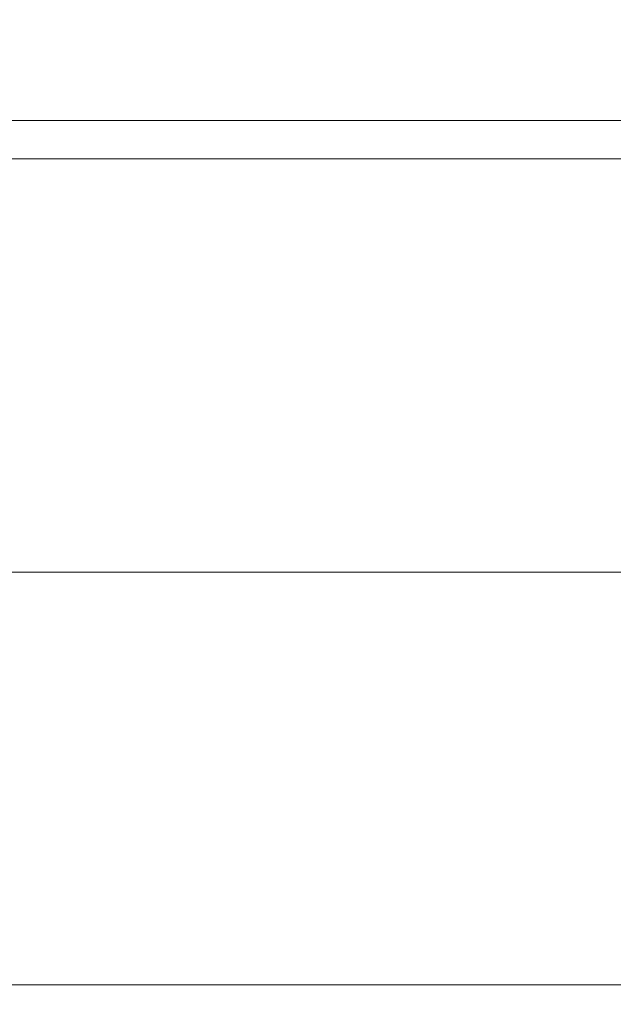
# Model space of a CAD drawing. Header units: centimetres. Extents: x -17.4 to 18.6, y -81.9 to -79.9.
# Tile 86 of 244: x -17.41782 to -17.41672, y -80.41006 to -80.40824. Entities that reach past the tile are written whole.
import ezdxf

# ---------------------------------------------------------------- set-up
doc = ezdxf.new("R2010")
doc.units = ezdxf.units.CM
doc.header["$LTSCALE"] = 2.54
doc.layers.add('Lucido design-1', color=7, linetype='Continuous')

# ---------------------------------------------------------------- blocks, each defined once
blk = doc.blocks.new('Gruppo-9-1')
at = {"color": 178, "linetype": 'Continuous', "lineweight": 9}
for points in [[(18.5810802, -80.4084958, 1139.1011727), (-17.4189198, -80.4084958, 1139.1011727), (-17.4189198, -80.4069677, 1139.1012077), (18.5810802, -80.4069677, 1139.1012077)], [(18.5810802, -80.407589, 1139.3196235), (-17.4189198, -80.407589, 1139.3196235), (-17.4189198, -80.4084248, 1139.3196822), (18.5810802, -80.4084248, 1139.3196822)], [(18.5810802, -80.4084248, 1139.3196822), (-17.4189198, -80.4084248, 1139.3196822), (-17.4189198, -80.4092604, 1139.3197434), (18.5810802, -80.4092604, 1139.3197434)], [(18.5810802, -80.4100241, 1139.1011424), (-17.4189198, -80.4100241, 1139.1011424), (-17.4189198, -80.4084958, 1139.1011727), (18.5810802, -80.4084958, 1139.1011727)], [(18.5810802, -80.4092604, 1139.3197434), (-17.4189198, -80.4092604, 1139.3197434), (-17.4189198, -80.4100959, 1139.319807), (18.5810802, -80.4100959, 1139.319807)], [(18.5810802, -80.4115524, 1139.1011167), (-17.4189198, -80.4115524, 1139.1011167), (-17.4189198, -80.4100241, 1139.1011424), (18.5810802, -80.4100241, 1139.1011424)]]:
    blk.add_3dface(points, dxfattribs=at)

msp = doc.modelspace()

# ---------------------------------------------------------------- block references
at = {"layer": 'Lucido design-1', "color": 12, "true_color": 0xbb0000}
msp.add_blockref('Gruppo-9-1', (0, 0), dxfattribs=at)

doc.saveas('drawing.dxf')
